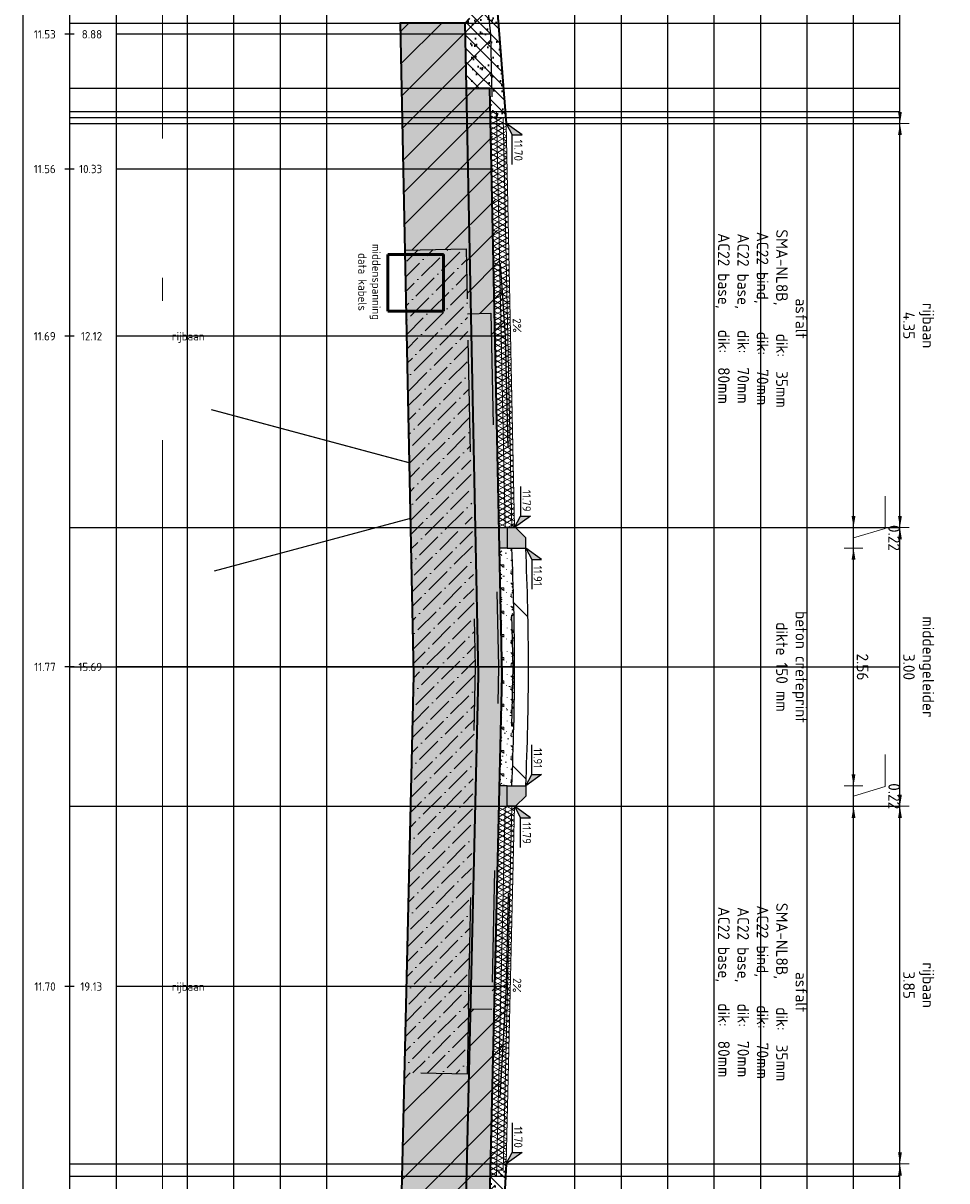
# Model space of a CAD drawing. Header units: metres. Extents: x 232618 to 232694, y 554350 to 554492.
# Tile 20 of 24: x 232667 to 232677, y 554467 to 554479. Entities that reach past the tile are written whole.
import ezdxf
from ezdxf.enums import TextEntityAlignment as Align

# ---------------------------------------------------------------- set-up
doc = ezdxf.new("R2010")
doc.units = ezdxf.units.M
doc.linetypes.add('ACAD_ISO03W100', pattern=[30, 12, -18])
doc.linetypes.add('AL-NAP_LIJN', pattern=[15.25, 12, -1.5, 0.25, -1.5])
for name, color, linetype, lineweight in [('B-WE-AM-NAP-G', 7, 'AL-NAP_LIJN', 18), ('B-WE-KL-TRACE-T18', 7, 'Continuous', 18), ('N-WE-GR-MAAIVELD-GD', 90, 'Continuous', 35), ('N-WE-GW-CUNET-GD', 90, 'Continuous', 35), ('N-WE-GW-GROND_TEELAARDE_AFKOMSTIG UIT HET WERK-AD', 91, 'Continuous', 25), ('N-WE-GW-GROND_ZAND-AD', 7, 'Continuous', 35), ('N-WE-GW-GROND_ZAND_CUNETZAND-AD', 7, 'Continuous', 25), ('N-WE-VH-KANTOPSLUITING_TROTTOIRBAND_RWS-SD', 210, 'Continuous', 25), ('N-WE-VH-VERHARDING_ASFALT-GD', 7, 'Continuous', 18), ('N-WE-VH-VERHARDING_BETON-AD', 252, 'Continuous', 18), ('N-WE-VH-VERHARDING_BETON-GD', 7, 'Continuous', 25), ('N-WE-VH-VERHARDING_FUNDERING-AD', 31, 'Continuous', 18), ('N-WE-VH-VERHARDING_FUNDERING_GRANULAAT_MENG_HYDRAULISCH-GD', 7, 'Continuous', 35), ('N-WE-VH-VERHARDING_FUNDERING_ZAND-GD', 251, 'Continuous', 35), ('N-WE-VH-VERHARDING_STELSPECIE-AD', 253, 'Continuous', 18), ('V-WE-GW-GROND_WERK-AD', 252, 'Continuous', 18), ('V-WE-GW-GROND_ZAND_CUNETZAND_WERK-AD', 252, 'Continuous', 18), ('V-WE-GW-MAAIVELD-GD', 3, 'ACAD_ISO03W100', 25), ('V-WE-VH-VERHARDING_ASFALT-GD', 252, 'ACAD_ISO03W100', 25), ('V-WE-VH-VERHARDING_FUNDERING-AD', 252, 'Continuous', 18), ('V-WE-VH-VERHARDING_FUNDERING-GD', 252, 'ACAD_ISO03W100', 25), ('V-WE-VH-VERHARDING_FUNDERING_ZAND-GD', 252, 'ACAD_ISO03W100', 25), ('X-XX-AL-AANKLEDING-M', 7, 'Continuous', 18), ('X-XX-AL-AANPIJLING-G', 7, 'Continuous', 18), ('X-XX-AL-HOOGTELABEL-SD', 7, 'Continuous', 25), ('X-XX-AL-PROFIELBALK-G', 7, 'Continuous', 25), ('X-XX-AL-PROFIELBALK-HULPLIJN-G', 253, 'Continuous', 25), ('X-XX-AL-PROFIELBALK-T18', 7, 'Continuous', 18)]:
    doc.layers.add(name, color=color, linetype=linetype, lineweight=lineweight)
doc.layers.add('B-WE-KL-TRACE-GD', color=160, linetype='Continuous', lineweight=50, true_color=0x003fff)
doc.layers.add('N-WE-VH-VERHARDING_ASFALT-AD', color=7, linetype='Continuous', lineweight=18, transparency=0.5)
doc.layers.add('V-WE-GW-CUNET-GD', color=252, linetype='ACAD_ISO03W100', lineweight=25, plot=False)
doc.layers.add('X-XX-AL-HULPLIJN-GD', color=6, linetype='Continuous', plot=False)
doc.styles.add('NLCS-ISO', font='NLCS-ISO.ttf')
doc.styles.add('NLCS-ISO-ANNOTATIEF-T18', font='NLCS-ISO.ttf', dxfattribs={"height": 1.8})
doc.styles.add('NLCS-ISO-ANNOTATIEF-T25', font='NLCS-ISO.ttf', dxfattribs={"height": 2.5})
doc.dimstyles.new('NLCS-ANNOTATIEF-T25-PIJL', dxfattribs={"dimtxt": 2.5, "dimasz": 2.5, "dimexe": 2, "dimexo": 2, "dimgap": 0.7, "dimtad": 1, "dimdec": 3, "dimzin": 0, "dimdsep": 46, "dimtxsty": 'NLCS-ISO-ANNOTATIEF-T25', "dimcen": 0, "dimdle": 2, "dimclrd": 256, "dimclre": 256, "dimclrt": 256, "dimadec": 1, "dimazin": 0, "dimtfac": 1, "dimtdec": 3, "dimtofl": 0, "dimtmove": 1, "dimatfit": 0, "dimfxl": 2, "dimfxlon": 1, "dimtfillclr": 254, "dimtolj": 1, "dimtzin": 0, "dimlwd": 18, "dimlwe": 18, "dimarcsym": 0})
pattern_1 = [(330, (232680.334877, 554441.471927), (0.025, 0.04330127), []), (30, (232680.334877, 554441.471927), (-0.025, 0.04330127), [])]
pattern_2 = [(225, (786916.89773, 320660.40572), (0.1767766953, -0.1767766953), [])]
pattern_3 = [(180, (786916.89773, 320660.40572), (-0.25, -0.25), [0.03125, -0.21875]), (270, (786916.89773, 320660.40572), (0.25, -0.25), [0.03125, -0.21875]), (315, (786916.86648, 320660.40572), (0.24999999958, -4e-17), [0.044194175, -0.309359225]), (180, (786916.86648, 320660.2651), (-0.25, -0.25), [0.03125, -0.21875]), (225, (786916.85086, 320660.28072), (-3e-17, -0.24999999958), [0.022097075, -0.3314563]), (315, (786916.85086, 320660.28072), (0.24999999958, -4e-17), [0.022097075, -0.3314563]), (180, (786916.77273, 320660.2026), (-0.25, -0.25), [0.044194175, -0.205805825]), (225, (786916.77273, 320660.2026), (-3e-17, -0.24999999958), [0.03125, -0.3223034]), (315, (786916.72854, 320660.2026), (0.24999999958, -4e-17), [0.03125, -0.3223034]), (270, (786916.72586, 320660.34322), (0.25, -0.25), [0.03125, -0.21875]), (225, (786916.72586, 320660.34322), (-3e-17, -0.24999999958), [0.022097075, -0.3314563]), (315, (786916.71023, 320660.3276), (0.24999999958, -4e-17), [0.022097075, -0.3314563]), (180, (786916.86648, 320660.34322), (-0.25, -0.25), [0.015625, -0.209375]), (180, (786916.67898, 320660.28072), (-0.25, -0.25), [0.015625, -0.209375]), (270, (786916.7571, 320660.24947), (0.25, -0.25), [0.015625, -0.209375]), (315, (786916.72586, 320660.3901), (0.24999999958, -4e-17), [0.022097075, -0.3314563]), (315, (786916.83523, 320660.21822), (0.24999999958, -4e-17), [0.022097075, -0.3314563]), (225, (786916.78055, 320660.32369), (-3e-17, -0.24999999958), [0.022097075, -0.3314563]), (270, (786916.8118, 320660.37447), (0.25, -0.25), [0.00390625, -0.24609375]), (270, (786916.80008, 320660.269), (0.25, -0.25), [0.00390625, -0.24609375]), (270, (786916.6829, 320660.22603), (0.25, -0.25), [0.00390625, -0.24609375]), (270, (786916.67898, 320660.35884), (0.25, -0.25), [0.00390625, -0.24609375])]
pattern_4 = [(135, (786916.89773, 320660.40572), (-0.070710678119, -0.070710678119), [])]
pattern_5 = [(217.5, (786916.89773, 320660.40572), (0.00629933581, -0.1926823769), [0, -0.152, 0, -0.17, 0, -0.1625]), (187.5, (786916.89773, 320660.40572), (-0.17697767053, -0.28221460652), [0, -0.082, 0, -0.137, 0, -0.0525]), (147.5, (786917.02073, 320660.40572), (-0.311414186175, -0.000565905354), [0, -0.05, 0, -0.18, 0, -0.235]), (137.5, (786917.02073, 320660.40572), (-0.30061266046, -0.08776755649), [0, -0.025, 0, -0.118, 0, -0.135])]

# ---------------------------------------------------------------- blocks, each defined once
blk = doc.blocks.new('N-SAL-HOOGTELABEL_01-SO')
for p, q in [((-2.46, 1.31), (-2.46, 3.44)), ((-2.46, 3.44), (0, 0)), ((-2.46, 1.31), (-8.84, 1.31)), ((0, 0), (-2.46, 1.31))]:
    blk.add_line(p, q)
blk.add_solid([(-2.46, 3.44), (-2.46, 1.31), (0, 0)])
at = {"style": 'NLCS-ISO'}
blk.add_attdef('...', text='', height=1.8, dxfattribs=at).set_placement((-5.96, 2.61), align=Align.MIDDLE)
blk = doc.blocks.new('N-SAL-HOOGTELABEL_02-SO')
for p, q in [((2.46, 3.44), (0, 0)), ((2.46, 1.31), (2.46, 3.44)), ((0, 0), (2.46, 1.31)), ((8.84, 1.31), (2.46, 1.31))]:
    blk.add_line(p, q)
blk.add_solid([(2.46, 3.44), (0, 0), (2.46, 1.31)])
at = {"style": 'NLCS-ISO'}
blk.add_attdef('...', text='', height=1.8, dxfattribs=at).set_placement((5.77, 2.62), align=Align.MIDDLE)
blk = doc.blocks.new('*D20')
at = {"layer": 'Defpoints', "color": 0, "transparency": 16777216}
for p in [(232672.024, 554473.805), (232672.014, 554470.805), (232676.164, 554470.805)]:
    blk.add_point(p, dxfattribs=at)
at = {"layer": 'X-XX-AL-AANKLEDING-M', "linetype": 'Continuous', "lineweight": 18, "transparency": 16777216}
for p, q in [((232676.064, 554473.805), (232676.264, 554473.805)), ((232676.164, 554473.68), (232676.164, 554470.93)), ((232676.064, 554470.805), (232676.264, 554470.805))]:
    blk.add_line(p, q, dxfattribs=at)
at = {"layer": 'X-XX-AL-AANKLEDING-M', "transparency": 16777216}
for points in [[(232676.143, 554473.68), (232676.184, 554473.68), (232676.164, 554473.805)], [(232676.143, 554470.93), (232676.184, 554470.93), (232676.164, 554470.805)]]:
    blk.add_solid(points, dxfattribs=at)
at = {"layer": 'X-XX-AL-AANKLEDING-M', "transparency": 16777216, "insert": (232676.365, 554472.305), "char_height": 0.125, "attachment_point": 5, "rotation": 270, "style": 'NLCS-ISO-ANNOTATIEF-T25'}
blk.add_mtext('\\A1;middengeleider\\P3.00', dxfattribs=at)
blk = doc.blocks.new('*D21')
at = {"layer": 'Defpoints', "color": 0, "transparency": 16777216}
for p in [(232672.134, 554473.585), (232672.134, 554471.025), (232675.664, 554471.025)]:
    blk.add_point(p, dxfattribs=at)
at = {"layer": 'X-XX-AL-AANKLEDING-M', "linetype": 'Continuous', "lineweight": 18, "transparency": 16777216}
for p, q in [((232675.564, 554473.585), (232675.764, 554473.585)), ((232675.664, 554473.46), (232675.664, 554471.15)), ((232675.564, 554471.025), (232675.764, 554471.025))]:
    blk.add_line(p, q, dxfattribs=at)
at = {"layer": 'X-XX-AL-AANKLEDING-M', "transparency": 16777216}
for points in [[(232675.643, 554473.46), (232675.684, 554473.46), (232675.664, 554473.585)], [(232675.643, 554471.15), (232675.684, 554471.15), (232675.664, 554471.025)]]:
    blk.add_solid(points, dxfattribs=at)
at = {"layer": 'X-XX-AL-AANKLEDING-M', "transparency": 16777216, "insert": (232675.761, 554472.305), "char_height": 0.125, "attachment_point": 5, "rotation": 270, "style": 'NLCS-ISO-ANNOTATIEF-T25'}
blk.add_mtext('\\A1;2.56', dxfattribs=at)
blk = doc.blocks.new('*D22')
at = {"layer": 'Defpoints', "color": 0, "transparency": 16777216}
for p in [(232672.024, 554473.805), (232672.134, 554473.585), (232675.664, 554473.585)]:
    blk.add_point(p, dxfattribs=at)
at = {"layer": 'X-XX-AL-AANKLEDING-M', "linetype": 'Continuous', "lineweight": 18, "transparency": 16777216}
for p, q in [((232675.664, 554473.93), (232675.664, 554474.055)), ((232676.004, 554473.797), (232676.004, 554474.142)), ((232675.564, 554473.805), (232675.764, 554473.805)), ((232675.664, 554473.805), (232675.664, 554473.585)), ((232675.664, 554473.695), (232676.004, 554473.797)), ((232675.564, 554473.585), (232675.764, 554473.585)), ((232675.664, 554473.46), (232675.664, 554473.335))]:
    blk.add_line(p, q, dxfattribs=at)
at = {"layer": 'X-XX-AL-AANKLEDING-M', "transparency": 16777216}
for points in [[(232675.643, 554473.93), (232675.684, 554473.93), (232675.664, 554473.805)], [(232675.643, 554473.46), (232675.684, 554473.46), (232675.664, 554473.585)]]:
    blk.add_solid(points, dxfattribs=at)
at = {"layer": 'X-XX-AL-AANKLEDING-M', "transparency": 16777216, "insert": (232676.101, 554473.694), "char_height": 0.125, "attachment_point": 5, "rotation": 270, "style": 'NLCS-ISO-ANNOTATIEF-T25'}
blk.add_mtext('\\A1;0.22', dxfattribs=at)
blk = doc.blocks.new('*D23')
at = {"layer": 'Defpoints', "color": 0, "transparency": 16777216}
for p in [(232671.934, 554471.025), (232671.934, 554470.805), (232675.664, 554470.805)]:
    blk.add_point(p, dxfattribs=at)
at = {"layer": 'X-XX-AL-AANKLEDING-M', "linetype": 'Continuous', "lineweight": 18, "transparency": 16777216}
for p, q in [((232676.004, 554471.017), (232676.004, 554471.362)), ((232675.664, 554471.15), (232675.664, 554471.275)), ((232675.564, 554471.025), (232675.764, 554471.025)), ((232675.664, 554471.025), (232675.664, 554470.805)), ((232675.664, 554470.915), (232676.004, 554471.017)), ((232675.564, 554470.805), (232675.764, 554470.805)), ((232675.664, 554470.68), (232675.664, 554470.555))]:
    blk.add_line(p, q, dxfattribs=at)
at = {"layer": 'X-XX-AL-AANKLEDING-M', "transparency": 16777216}
for points in [[(232675.643, 554471.15), (232675.684, 554471.15), (232675.664, 554471.025)], [(232675.643, 554470.68), (232675.684, 554470.68), (232675.664, 554470.805)]]:
    blk.add_solid(points, dxfattribs=at)
at = {"layer": 'X-XX-AL-AANKLEDING-M', "transparency": 16777216, "insert": (232676.101, 554470.914), "char_height": 0.125, "attachment_point": 5, "rotation": 270, "style": 'NLCS-ISO-ANNOTATIEF-T25'}
blk.add_mtext('\\A1;0.22', dxfattribs=at)
blk = doc.blocks.new('*D24')
at = {"layer": 'Defpoints', "color": 0, "transparency": 16777216}
for p in [(232671.924, 554478.155), (232672.024, 554473.805), (232676.164, 554473.805)]:
    blk.add_point(p, dxfattribs=at)
at = {"layer": 'X-XX-AL-AANKLEDING-M', "linetype": 'Continuous', "lineweight": 18, "transparency": 16777216}
for p, q in [((232676.064, 554478.155), (232676.264, 554478.155)), ((232676.164, 554478.03), (232676.164, 554473.93)), ((232676.064, 554473.805), (232676.264, 554473.805))]:
    blk.add_line(p, q, dxfattribs=at)
at = {"layer": 'X-XX-AL-AANKLEDING-M', "transparency": 16777216}
for points in [[(232676.143, 554478.03), (232676.184, 554478.03), (232676.164, 554478.155)], [(232676.143, 554473.93), (232676.184, 554473.93), (232676.164, 554473.805)]]:
    blk.add_solid(points, dxfattribs=at)
at = {"layer": 'X-XX-AL-AANKLEDING-M', "transparency": 16777216, "insert": (232676.365, 554475.98), "char_height": 0.125, "attachment_point": 5, "rotation": 270, "style": 'NLCS-ISO-ANNOTATIEF-T25'}
blk.add_mtext('\\A1;rijbaan\\P4.35', dxfattribs=at)
blk = doc.blocks.new('*D25')
at = {"layer": 'Defpoints', "color": 0, "transparency": 16777216}
for p in [(232671.574, 554482.635), (232671.924, 554478.155), (232676.164, 554478.155)]:
    blk.add_point(p, dxfattribs=at)
at = {"layer": 'X-XX-AL-AANKLEDING-M', "linetype": 'Continuous', "lineweight": 18, "transparency": 16777216}
for p, q in [((232676.064, 554482.635), (232676.264, 554482.635)), ((232676.164, 554482.51), (232676.164, 554478.28)), ((232676.064, 554478.155), (232676.264, 554478.155))]:
    blk.add_line(p, q, dxfattribs=at)
at = {"layer": 'X-XX-AL-AANKLEDING-M', "transparency": 16777216}
for points in [[(232676.143, 554482.51), (232676.184, 554482.51), (232676.164, 554482.635)], [(232676.143, 554478.28), (232676.184, 554478.28), (232676.164, 554478.155)]]:
    blk.add_solid(points, dxfattribs=at)
at = {"layer": 'X-XX-AL-AANKLEDING-M', "transparency": 16777216, "insert": (232676.378, 554480.395), "char_height": 0.125, "attachment_point": 5, "rotation": 270, "style": 'NLCS-ISO-ANNOTATIEF-T25'}
blk.add_mtext('\\A1;berm\\Pvar. (4.48)', dxfattribs=at)
blk = doc.blocks.new('*D26')
at = {"layer": 'Defpoints', "color": 0, "transparency": 16777216}
for p in [(232672.014, 554470.805), (232671.924, 554466.955), (232676.164, 554466.955)]:
    blk.add_point(p, dxfattribs=at)
at = {"layer": 'X-XX-AL-AANKLEDING-M', "linetype": 'Continuous', "lineweight": 18, "transparency": 16777216}
for p, q in [((232676.064, 554470.805), (232676.264, 554470.805)), ((232676.164, 554470.68), (232676.164, 554467.08)), ((232676.064, 554466.955), (232676.264, 554466.955))]:
    blk.add_line(p, q, dxfattribs=at)
at = {"layer": 'X-XX-AL-AANKLEDING-M', "transparency": 16777216}
for points in [[(232676.143, 554470.68), (232676.184, 554470.68), (232676.164, 554470.805)], [(232676.143, 554467.08), (232676.184, 554467.08), (232676.164, 554466.955)]]:
    blk.add_solid(points, dxfattribs=at)
at = {"layer": 'X-XX-AL-AANKLEDING-M', "transparency": 16777216, "insert": (232676.365, 554468.88), "char_height": 0.125, "attachment_point": 5, "rotation": 270, "style": 'NLCS-ISO-ANNOTATIEF-T25'}
blk.add_mtext('\\A1;rijbaan\\P3.85', dxfattribs=at)
blk = doc.blocks.new('*D29')
at = {"layer": 'Defpoints', "color": 0, "transparency": 16777216}
for p in [(232671.924, 554466.955), (232671.799, 554462.3), (232676.164, 554462.3)]:
    blk.add_point(p, dxfattribs=at)
at = {"layer": 'X-XX-AL-AANKLEDING-M', "linetype": 'Continuous', "lineweight": 18, "transparency": 16777216}
for p, q in [((232676.064, 554466.955), (232676.264, 554466.955)), ((232676.164, 554466.83), (232676.164, 554462.425)), ((232676.064, 554462.3), (232676.264, 554462.3))]:
    blk.add_line(p, q, dxfattribs=at)
at = {"layer": 'X-XX-AL-AANKLEDING-M', "transparency": 16777216}
for points in [[(232676.143, 554466.83), (232676.184, 554466.83), (232676.164, 554466.955)], [(232676.143, 554462.425), (232676.184, 554462.425), (232676.164, 554462.3)]]:
    blk.add_solid(points, dxfattribs=at)
at = {"layer": 'X-XX-AL-AANKLEDING-M', "transparency": 16777216, "insert": (232676.378, 554464.627), "char_height": 0.125, "attachment_point": 5, "rotation": 270, "style": 'NLCS-ISO-ANNOTATIEF-T25'}
blk.add_mtext('\\A1;berm\\Pvar. (4.66)', dxfattribs=at)

msp = doc.modelspace()

# ---------------------------------------------------------------- hatches: boundary and pattern name
at = {"layer": 'N-WE-GW-GROND_TEELAARDE_AFKOMSTIG UIT HET WERK-AD'}
h = msp.add_hatch(dxfattribs=at)
h.set_pattern_fill('AGW-WERK_AANVULLEN', color=256, scale=0.02, angle=180, style=0, pattern_type=2)
h.set_pattern_definition(pattern_4)
h.paths.add_polyline_path([(232671.534, 554479.288), (232671.481, 554479.235), (232671.496, 554478.535), (232671.746, 554478.535), (232671.751, 554478.285), (232671.821, 554478.285), (232671.822, 554478.22), (232671.892, 554478.22), (232671.894, 554478.155), (232671.924, 554478.155), (232671.574, 554482.635), (232671.444, 554482.635), (232671.444, 554482.485), (232671.294, 554482.485), (232671.294, 554481.985), (232671.323, 554481.985)])
h = msp.add_hatch(dxfattribs=at)
h.set_pattern_fill('AGW-WERK_AANVULLEN', color=256, scale=0.02, angle=180, style=0, pattern_type=2)
h.set_pattern_definition(pattern_4)
h.paths.add_polyline_path([(232671.691, 554462.3), (232671.924, 554466.955), (232671.894, 554466.955), (232671.892, 554466.89), (232671.822, 554466.89), (232671.82, 554466.825), (232671.75, 554466.825), (232671.745, 554466.575), (232671.495, 554466.575), (232671.478, 554465.875), (232671.565, 554465.788), (232671.481, 554464.114), (232671.442, 554463.34), (232671.44, 554463.3), (232671.364, 554461.775)])
at = {"layer": 'N-WE-GW-GROND_ZAND-AD'}
h = msp.add_hatch(dxfattribs=at)
h.set_pattern_fill('AGW-GROND_ZAND', color=256, scale=0.1, angle=-90, style=0, pattern_type=2)
h.set_pattern_definition(pattern_5)
h.paths.add_polyline_path([(232671.534, 554479.288), (232671.481, 554479.235), (232671.496, 554478.535), (232671.746, 554478.535), (232671.751, 554478.285), (232671.821, 554478.285), (232671.822, 554478.22), (232671.892, 554478.22), (232671.894, 554478.155), (232671.924, 554478.155), (232671.574, 554482.635), (232671.444, 554482.635), (232671.444, 554482.485), (232671.294, 554482.485), (232671.294, 554481.985), (232671.323, 554481.985)])
h = msp.add_hatch(dxfattribs=at)
h.set_pattern_fill('AGW-GROND_ZAND', color=256, scale=0.1, angle=-90, style=0, pattern_type=2)
h.set_pattern_definition(pattern_5)
h.paths.add_polyline_path([(232671.924, 554466.955), (232671.894, 554466.955), (232671.892, 554466.89), (232671.822, 554466.89), (232671.82, 554466.825), (232671.75, 554466.825), (232671.745, 554466.575), (232671.495, 554466.575), (232671.478, 554465.875), (232671.565, 554465.788), (232671.481, 554464.114), (232671.44, 554463.3), (232671.417, 554462.84), (232671.364, 554461.775), (232671.691, 554462.3)])
at = {"layer": 'N-WE-GW-GROND_ZAND_CUNETZAND-AD'}
h = msp.add_hatch(dxfattribs=at)
h.set_pattern_fill('AGW-GROND_ZAND_CUNETZAND', color=256, scale=0.1, angle=-90, style=0, pattern_type=2)
h.set_pattern_definition([(180, (786916.897735, 320660.40572), (-0.0625, -0.0625), [0, -0.125])])
h.paths.add_polyline_path([(232670.926, 554472.215), (232670.772, 554465.875), (232671.478, 554465.875), (232671.485, 554466.185), (232671.626, 554472.214), (232671.488, 554478.925), (232671.481, 554479.235), (232670.781, 554479.235)])
at = {"layer": 'N-WE-VH-KANTOPSLUITING_TROTTOIRBAND_RWS-SD'}
for points in [[(232671.934, 554473.805), (232671.934, 554473.585), (232672.134, 554473.585), (232672.134, 554473.695), (232672.024, 554473.805)], [(232671.934, 554470.805), (232671.934, 554471.025), (232672.134, 554471.025), (232672.134, 554470.915), (232672.024, 554470.805)]]:
    msp.add_hatch(color=253, dxfattribs=at).paths.add_polyline_path(points)
at = {"layer": 'N-WE-VH-VERHARDING_ASFALT-AD'}
h = msp.add_hatch(dxfattribs=at)
h.set_pattern_fill('AVH-ASFALT', color=256, angle=-90, style=0, pattern_type=2)
h.set_pattern_definition(pattern_1)
h.paths.add_polyline_path([(232671.843, 554473.805), (232671.914, 554473.805), (232671.821, 554478.285), (232671.751, 554478.285)])
h = msp.add_hatch(dxfattribs=at)
h.set_pattern_fill('AVH-ASFALT', color=256, angle=-90, style=0, pattern_type=2)
h.set_pattern_definition(pattern_1)
h.paths.add_polyline_path([(232671.914, 554473.805), (232671.934, 554473.805), (232671.984, 554473.805), (232671.894, 554478.155), (232671.892, 554478.22), (232671.822, 554478.22), (232671.824, 554478.155)])
h = msp.add_hatch(dxfattribs=at)
h.set_pattern_fill('AVH-ASFALT', color=256, angle=-90, style=0, pattern_type=2)
h.set_pattern_definition(pattern_1)
h.paths.add_polyline_path([(232671.984, 554473.805), (232672.014, 554473.805), (232671.924, 554478.155), (232671.914, 554478.155), (232671.894, 554478.155)])
h = msp.add_hatch(dxfattribs=at)
h.set_pattern_fill('AVH-ASFALT', color=256, angle=-90, style=0, pattern_type=2)
h.set_pattern_definition(pattern_1)
h.paths.add_polyline_path([(232671.914, 554470.805), (232671.843, 554470.805), (232671.753, 554466.955), (232671.75, 554466.825), (232671.82, 554466.825), (232671.824, 554466.955)])
h = msp.add_hatch(dxfattribs=at)
h.set_pattern_fill('AVH-ASFALT', color=256, angle=-90, style=0, pattern_type=2)
h.set_pattern_definition(pattern_1)
h.paths.add_polyline_path([(232671.984, 554470.805), (232671.934, 554470.805), (232671.914, 554470.805), (232671.824, 554466.955), (232671.822, 554466.89), (232671.892, 554466.89), (232671.894, 554466.955)])
h = msp.add_hatch(dxfattribs=at)
h.set_pattern_fill('AVH-ASFALT', color=256, angle=-90, style=0, pattern_type=2)
h.set_pattern_definition(pattern_1)
h.paths.add_polyline_path([(232672.014, 554470.805), (232671.984, 554470.805), (232671.894, 554466.955), (232671.914, 554466.955), (232671.924, 554466.955)])
at = {"layer": 'N-WE-VH-VERHARDING_BETON-AD'}
h = msp.add_hatch(dxfattribs=at)
h.set_pattern_fill('AVH-BETON_GEWAPEND', color=256, scale=0.5, angle=-45, style=0, pattern_type=2)
h.set_pattern_definition([(315, (210835.0014, 557830.6486), (1.32582521, 1.32582521), []), (315, (210835.4434, 557831.0906), (1.32582521, 1.32582521), [0.625, -0.625]), (315, (210835.8853, 557831.5325), (1.32582521, 1.32582521), [0.625, -0.625])])
h.paths.add_polyline_path([(232672.134, 554471.025, 0.023438), (232672.134, 554473.585), (232671.983, 554473.585, -0.023567), (232671.983, 554471.025)])
at = {"layer": 'N-WE-VH-VERHARDING_FUNDERING-AD'}
h = msp.add_hatch(dxfattribs=at)
h.set_pattern_fill('AVH-FUNDERING_02', color=256, scale=0.25, angle=-90, style=0, pattern_type=2)
h.set_pattern_definition(pattern_3)
h.paths.add_polyline_path([(232671.495, 554466.575), (232671.626, 554472.214), (232671.496, 554478.535), (232671.746, 554478.535), (232671.876, 554472.214), (232671.745, 554466.575)])
h = msp.add_hatch(dxfattribs=at)
h.set_pattern_fill('AVH-FUNDERING_02', color=256, scale=0.25, angle=-90, style=0, pattern_type=2)
h.set_pattern_definition(pattern_3)
h.paths.add_polyline_path([(232671.983, 554471.025, 0.023567), (232671.983, 554473.585), (232671.934, 554473.585), (232671.848, 554473.585), (232671.876, 554472.214), (232671.849, 554471.025), (232671.933, 554471.025)])
at = {"layer": 'N-WE-VH-VERHARDING_STELSPECIE-AD'}
for points in [[(232671.934, 554473.805), (232671.843, 554473.805), (232671.848, 554473.585), (232671.934, 554473.585)], [(232671.934, 554471.025), (232671.849, 554471.025), (232671.843, 554470.805), (232671.934, 554470.805)]]:
    msp.add_hatch(color=256, dxfattribs=at).paths.add_polyline_path(points)
at = {"layer": 'V-WE-GW-GROND_WERK-AD'}
h = msp.add_hatch(dxfattribs=at)
h.set_pattern_fill('AGW-WERK_ONTGRAVEN', color=256, scale=0.05, angle=180, style=0, pattern_type=2)
h.set_pattern_definition(pattern_2)
h.paths.add_polyline_path([(232670.832, 554476.791), (232671.492, 554476.806), (232671.508, 554476.106), (232671.758, 554476.112), (232671.764, 554475.862), (232671.914, 554475.865), (232671.784, 554477.665), (232671.754, 554479.115), (232671.594, 554480.675), (232671.574, 554482.635), (232671.444, 554482.635), (232671.444, 554482.485), (232671.294, 554482.485), (232671.294, 554481.985), (232671.323, 554481.985), (232671.534, 554479.288), (232671.481, 554479.235), (232670.781, 554479.235)])
h = msp.add_hatch(dxfattribs=at)
h.set_pattern_fill('AGW-WERK_ONTGRAVEN', color=256, scale=0.05, angle=180, style=0, pattern_type=2)
h.set_pattern_definition(pattern_2)
h.paths.add_polyline_path([(232671.924, 554468.865), (232671.774, 554468.868), (232671.768, 554468.618), (232671.519, 554468.623), (232671.504, 554467.923), (232670.826, 554467.937), (232670.778, 554465.875), (232671.478, 554465.875), (232671.565, 554465.788), (232671.44, 554463.3), (232671.464, 554463.34), (232671.794, 554466.535)])
at = {"layer": 'V-WE-GW-GROND_ZAND_CUNETZAND_WERK-AD'}
h = msp.add_hatch(dxfattribs=at)
h.set_pattern_fill('ANSI36', color=256, scale=0.035, angle=90, style=0)
h.set_pattern_definition([(45, (786916.89773, 320660.40572), (0.058932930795, 0.216087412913), [0.2778125, -0.0555625, 0, -0.0555625])])
h.paths.add_polyline_path([(232670.926, 554472.215), (232670.826, 554467.937), (232671.504, 554467.923), (232671.519, 554468.623), (232671.593, 554472.305), (232671.508, 554476.106), (232671.492, 554476.806), (232670.832, 554476.791)])
at = {"layer": 'V-WE-VH-VERHARDING_FUNDERING-AD'}
h = msp.add_hatch(dxfattribs=at)
h.set_pattern_fill('AVH-FUNDERING_01', color=256, scale=0.25, angle=-90, style=0, pattern_type=2)
h.set_pattern_definition([(180, (786916.66023, 320660.24572), (-3e-17, -0.25), [0, -0.25]), (180, (786916.65773, 320660.33322), (-3e-17, -0.25), [0, -0.25]), (180, (786916.65023, 320660.19822), (-3e-17, -0.25), [0, -0.25]), (158.1986, (786916.780235, 320660.27572), (-0.7500000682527, 0.249999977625), [0.02692575, -1.3193655]), (36.8699, (786916.755235, 320660.28572), (-0.749999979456, -0.500000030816), [0.0125, -1.2375]), (310.6013, (786916.765235, 320660.29322), (-1.2500001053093, 1.4999997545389), [0.02304875, -2.28183725]), (26.5651, (786916.84773, 320660.32322), (0.249999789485, 0.25000032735), [0.00559025, -0.55342675]), (146.3099, (786916.852735, 320660.32572), (-0.499999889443, 0.250000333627), [0.009014, -0.892374]), (288.4349, (786916.845235, 320660.33072), (0.249999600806, -0.500000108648), [0.00790575, -0.78266375]), (45, (786916.68773, 320660.34822), (6e-17, 0.25000007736), [0.0106065, -0.34294675]), (180, (786916.69523, 320660.35572), (-0.25, -0.25), [0.015, -0.235]), (315, (786916.68023, 320660.35572), (0.25000007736, -3e-17), [0.0106065, -0.34294675]), (71.5651, (786916.717735, 320660.18822), (-0.249999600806, -0.500000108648), [0.00790575, -0.78266375]), (180, (786916.72023, 320660.19572), (-0.25, -0.25), [0.0125, -0.2375]), (323.1301, (786916.707735, 320660.19572), (0.749999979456, -0.500000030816), [0.0125, -1.2375]), (33.6901, (786916.850235, 320660.18572), (-0.499999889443, -0.250000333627), [0.009014, -0.892374]), (161.5651, (786916.857735, 320660.19072), (0.500000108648, -0.249999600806), [0.0158115, -0.774758]), (306.8699, (786916.842735, 320660.19572), (-0.500000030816, 0.749999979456), [0.0125, -1.2375]), (180, (786916.77773, 320660.19572), (-3e-17, -0.25), [0, -0.25]), (180, (786916.84523, 320660.26072), (-3e-17, -0.25), [0, -0.25]), (180, (786916.77523, 320660.35322), (-3e-17, -0.25), [0, -0.25]), (180, (786916.70773, 320660.27572), (-3e-17, -0.25), [0, -0.25]), (180, (786916.78023, 320660.23322), (-3e-17, -0.25), [0, -0.25]), (180, (786916.83523, 320660.22572), (-3e-17, -0.25), [0, -0.25]), (180, (786916.81273, 320660.24072), (-3e-17, -0.25), [0, -0.25]), (180, (786916.82273, 320660.30072), (-3e-17, -0.25), [0, -0.25]), (180, (786916.88273, 320660.29072), (-3e-17, -0.25), [0, -0.25]), (180, (786916.88023, 320660.23322), (-3e-17, -0.25), [0, -0.25]), (180, (786916.88773, 320660.17822), (-3e-17, -0.25), [0, -0.25]), (180, (786916.81023, 320660.16822), (-3e-17, -0.25), [0, -0.25]), (180, (786916.75523, 320660.15822), (-3e-17, -0.25), [0, -0.25]), (180, (786916.66773, 320660.16822), (-3e-17, -0.25), [0, -0.25]), (180, (786916.72773, 320660.24572), (-3e-17, -0.25), [0, -0.25]), (180, (786916.75273, 320660.20072), (-3e-17, -0.25), [0, -0.25]), (180, (786916.73273, 320660.32072), (-3e-17, -0.25), [0, -0.25]), (180, (786916.80773, 320660.33322), (-3e-17, -0.25), [0, -0.25]), (180, (786916.73273, 320660.38822), (-3e-17, -0.25), [0, -0.25]), (180, (786916.81523, 320660.37322), (-3e-17, -0.25), [0, -0.25]), (180, (786916.89523, 320660.38072), (-3e-17, -0.25), [0, -0.25]), (180, (786916.86523, 320660.39322), (-3e-17, -0.25), [0, -0.25]), (180, (786916.86273, 320660.35822), (-3e-17, -0.25), [0, -0.25]), (180, (786916.69523, 320660.39822), (-3e-17, -0.25), [0, -0.25]), (180, (786916.66523, 320660.29572), (-3e-17, -0.25), [0, -0.25]), (180, (786916.67773, 320660.22072), (-3e-17, -0.25), [0, -0.25]), (180, (786916.79273, 320660.40072), (-3e-17, -0.25), [0, -0.25])])
h.paths.add_polyline_path([(232671.758, 554476.112), (232671.508, 554476.106), (232671.593, 554472.305), (232671.519, 554468.623), (232671.768, 554468.618), (232671.843, 554472.305)])

# ---------------------------------------------------------------- linework, layer by layer
at = {"layer": 'B-WE-AM-NAP-G'}
msp.add_line((232668.224, 554489.995), (232668.224, 554454.96), dxfattribs=at)
at = {"layer": 'B-WE-KL-TRACE-GD', "ltscale": 0.2}
for p, q in [((232671.25, 554476.745), (232670.65, 554476.745)), ((232670.65, 554476.745), (232670.65, 554476.135)), ((232671.25, 554476.745), (232671.25, 554476.135)), ((232671.25, 554476.135), (232670.65, 554476.135))]:
    msp.add_line(p, q, dxfattribs=at)
at = {"layer": 'N-WE-GR-MAAIVELD-GD', "ltscale": 0.2}
for p, q in [((232671.574, 554482.635), (232671.924, 554478.155)), ((232671.924, 554466.955), (232671.691, 554462.3))]:
    msp.add_line(p, q, dxfattribs=at)
at = {"layer": 'N-WE-GW-CUNET-GD'}
msp.add_line((232671.481, 554479.235), (232671.534, 554479.288), dxfattribs=at)
at = {"layer": 'N-WE-VH-KANTOPSLUITING_TROTTOIRBAND_RWS-SD', "flags": 128}
for points in [[(232671.934, 554473.805), (232671.934, 554473.585), (232672.134, 554473.585), (232672.134, 554473.695), (232672.024, 554473.805)], [(232671.934, 554470.805), (232671.934, 554471.025), (232672.134, 554471.025), (232672.134, 554470.915), (232672.024, 554470.805)]]:
    msp.add_lwpolyline(points, close=True, dxfattribs=at)
at = {"layer": 'N-WE-VH-VERHARDING_ASFALT-GD'}
for p, q in [((232671.751, 554478.285), (232671.821, 554478.285)), ((232671.822, 554478.22), (232671.892, 554478.22)), ((232671.82, 554466.825), (232671.75, 554466.825)), ((232671.892, 554466.89), (232671.822, 554466.89))]:
    msp.add_line(p, q, dxfattribs=at)
at = {"layer": 'N-WE-VH-VERHARDING_ASFALT-GD', "linetype": 'ByBlock', "ltscale": 0.2}
for p, q in [((232671.924, 554478.155), (232671.894, 554478.155)), ((232671.934, 554473.805), (232671.843, 554473.805)), ((232671.934, 554473.805), (232671.843, 554473.805)), ((232671.914, 554470.805), (232671.82, 554466.825)), ((232671.934, 554470.805), (232671.843, 554470.805)), ((232671.984, 554470.805), (232671.892, 554466.89)), ((232672.014, 554470.805), (232671.924, 554466.955)), ((232671.924, 554466.955), (232671.894, 554466.955))]:
    msp.add_line(p, q, dxfattribs=at)
at = {"layer": 'N-WE-VH-VERHARDING_ASFALT-GD', "linetype": 'ByBlock', "ltscale": 0.2, "flags": 128}
for points in [[(232671.821, 554478.285), (232671.914, 554473.805)], [(232671.892, 554478.22), (232671.984, 554473.805)], [(232671.924, 554478.155), (232672.014, 554473.805)]]:
    msp.add_lwpolyline(points, dxfattribs=at)
at = {"layer": 'N-WE-VH-VERHARDING_BETON-GD', "linetype": 'ByBlock', "ltscale": 0.2}
for p, q in [((232671.933, 554473.585), (232671.848, 554473.585)), ((232671.933, 554471.025), (232671.849, 554471.025))]:
    msp.add_line(p, q, dxfattribs=at)
for radius, start, end in [(27.172, 357.2999, 2.7001), (27.322, 357.3148, 2.6852)]:
    msp.add_arc((232644.842, 554472.305), radius, start, end, dxfattribs=at)
at = {"layer": 'N-WE-VH-VERHARDING_FUNDERING_GRANULAAT_MENG_HYDRAULISCH-GD', "ltscale": 0.2, "flags": 128}
msp.add_lwpolyline([(232671.495, 554466.575), (232671.626, 554472.214), (232671.496, 554478.535), (232671.746, 554478.535), (232671.876, 554472.214), (232671.745, 554466.575)], close=True, dxfattribs=at)
at = {"layer": 'N-WE-VH-VERHARDING_FUNDERING_ZAND-GD', "ltscale": 0.2}
msp.add_line((232671.496, 554478.535), (232671.481, 554479.235), dxfattribs=at)
at = {"layer": 'N-WE-VH-VERHARDING_FUNDERING_ZAND-GD', "ltscale": 0.2, "flags": 128}
msp.add_lwpolyline([(232671.481, 554479.235), (232670.781, 554479.235), (232670.926, 554472.215), (232670.778, 554465.875), (232671.478, 554465.875), (232671.495, 554466.575)], dxfattribs=at)
at = {"layer": 'N-WE-VH-VERHARDING_STELSPECIE-AD', "flags": 128}
for points in [[(232671.934, 554473.805), (232671.843, 554473.805), (232671.848, 554473.585), (232671.934, 554473.585)], [(232671.934, 554471.025), (232671.849, 554471.025), (232671.843, 554470.805), (232671.934, 554470.805)]]:
    msp.add_lwpolyline(points, close=True, dxfattribs=at)
at = {"layer": 'V-WE-GW-CUNET-GD', "ltscale": 0.1}
for p, q in [((232671.481, 554479.235), (232670.776, 554479.235)), ((232670.781, 554479.235), (232670.832, 554476.791)), ((232670.826, 554467.937), (232670.778, 554465.875))]:
    msp.add_line(p, q, dxfattribs=at)
at = {"layer": 'V-WE-GW-MAAIVELD-GD', "ltscale": 0.1, "flags": 128}
for points in [[(232671.574, 554482.635), (232671.594, 554480.675), (232671.754, 554479.115), (232671.784, 554477.665), (232671.914, 554475.865)], [(232671.924, 554468.865), (232671.794, 554466.535)]]:
    msp.add_lwpolyline(points, dxfattribs=at)
at = {"layer": 'V-WE-VH-VERHARDING_ASFALT-GD', "ltscale": 0.1}
for p, q in [((232671.914, 554475.865), (232671.764, 554475.862)), ((232671.924, 554468.865), (232671.774, 554468.868))]:
    msp.add_line(p, q, dxfattribs=at)
at = {"layer": 'V-WE-VH-VERHARDING_ASFALT-GD', "ltscale": 0.1, "flags": 128}
msp.add_lwpolyline([(232671.914, 554475.865), (232671.994, 554472.305), (232671.924, 554468.865)], dxfattribs=at)
at = {"layer": 'V-WE-VH-VERHARDING_FUNDERING-GD', "ltscale": 0.1, "flags": 128}
for points in [[(232671.508, 554476.106), (232671.758, 554476.112)], [(232671.519, 554468.623), (232671.593, 554472.305), (232671.508, 554476.106)], [(232671.758, 554476.112), (232671.843, 554472.305), (232671.768, 554468.618)], [(232671.768, 554468.618), (232671.519, 554468.623)]]:
    msp.add_lwpolyline(points, dxfattribs=at)
at = {"layer": 'V-WE-VH-VERHARDING_FUNDERING_ZAND-GD', "ltscale": 0.1, "flags": 128}
for points in [[(232670.832, 554476.791), (232671.492, 554476.806), (232671.508, 554476.106)], [(232670.832, 554476.791), (232670.926, 554472.215), (232670.826, 554467.937)], [(232671.519, 554468.623), (232671.504, 554467.923), (232670.826, 554467.937)]]:
    msp.add_lwpolyline(points, dxfattribs=at)
at = {"layer": 'X-XX-AL-HULPLIJN-GD', "linetype": 'ByBlock'}
for p, q in [((232668.493, 554458.055), (232668.493, 554487.995)), ((232668.993, 554458.055), (232668.993, 554487.995)), ((232669.493, 554458.055), (232669.493, 554487.995)), ((232669.993, 554458.055), (232669.993, 554487.995)), ((232672.664, 554458.055), (232672.664, 554487.995)), ((232673.164, 554458.055), (232673.164, 554487.995)), ((232673.664, 554458.055), (232673.664, 554487.995)), ((232674.164, 554458.055), (232674.164, 554487.995)), ((232674.664, 554458.055), (232674.664, 554487.995)), ((232675.164, 554458.055), (232675.164, 554487.995)), ((232675.664, 554458.055), (232675.664, 554487.995)), ((232676.164, 554458.055), (232676.164, 554487.995)), ((232667.224, 554479.235), (232676.164, 554479.235)), ((232667.224, 554478.535), (232676.164, 554478.535)), ((232667.224, 554478.285), (232676.164, 554478.285)), ((232667.224, 554478.22), (232676.164, 554478.22)), ((232667.224, 554478.155), (232676.164, 554478.155)), ((232667.224, 554473.805), (232676.164, 554473.805)), ((232667.224, 554472.305), (232676.164, 554472.305)), ((232667.224, 554470.805), (232676.164, 554470.805)), ((232667.224, 554466.955), (232676.164, 554466.955)), ((232667.224, 554466.825), (232676.164, 554466.825))]:
    msp.add_line(p, q, dxfattribs=at)
at = {"layer": 'X-XX-AL-HULPLIJN-GD'}
for p, q in [((232670.852, 554474.51), (232668.752, 554475.073)), ((232670.879, 554474.503), (232668.779, 554475.066)), ((232670.879, 554473.899), (232668.779, 554473.336))]:
    msp.add_line(p, q, dxfattribs=at)
at = {"layer": 'X-XX-AL-PROFIELBALK-G', "ltscale": 0.2}
for p, q in [((232666.724, 554454.96), (232666.724, 554489.995)), ((232667.224, 554489.995), (232667.224, 554454.96)), ((232667.724, 554489.995), (232667.724, 554454.96)), ((232667.274, 554479.115), (232667.174, 554479.115)), ((232667.274, 554477.665), (232667.174, 554477.665)), ((232667.274, 554475.865), (232667.174, 554475.865)), ((232667.274, 554472.305), (232667.174, 554472.305)), ((232667.274, 554468.865), (232667.174, 554468.865))]:
    msp.add_line(p, q, dxfattribs=at)
at = {"layer": 'X-XX-AL-PROFIELBALK-HULPLIJN-G', "linetype": 'ByBlock'}
for p, q in [((232671.754, 554479.115), (232667.724, 554479.115)), ((232671.784, 554477.665), (232667.724, 554477.665)), ((232671.914, 554475.865), (232667.724, 554475.865)), ((232671.994, 554472.305), (232667.724, 554472.305)), ((232671.924, 554468.865), (232667.724, 554468.865))]:
    msp.add_line(p, q, dxfattribs=at)

# ---------------------------------------------------------------- block references
at = {"layer": 'X-XX-AL-HOOGTELABEL-SD', "linetype": 'ByBlock', "xscale": 0.05, "yscale": 0.05, "zscale": 0.05, "rotation": 270}
for name, p, values in [('N-SAL-HOOGTELABEL_02-SO', (232671.924, 554478.155), {'...': '11.70'}), ('N-SAL-HOOGTELABEL_01-SO', (232672.134, 554471.025), {'...': '11.91'}), ('N-SAL-HOOGTELABEL_02-SO', (232672.014, 554470.805), {'...': '11.79'})]:
    msp.add_blockref(name, p, dxfattribs=at).add_auto_attribs(values)
at = {"layer": 'X-XX-AL-HOOGTELABEL-SD', "linetype": 'ByBlock'}
ref = msp.add_blockref('N-SAL-HOOGTELABEL_02-SO', (232672.014, 554473.805), dxfattribs=dict(at, xscale=-0.05, yscale=0.05, zscale=0.05, rotation=270))
ref.add_attrib('...', '11.79', dxfattribs={"layer": '0', "height": 0.09, "rotation": 270, "style": 'NLCS-ISO'}).set_placement((232672.144, 554474.094), align=Align.MIDDLE)
ref = msp.add_blockref('N-SAL-HOOGTELABEL_01-SO', (232672.134, 554473.585), dxfattribs=dict(at, xscale=-0.05, yscale=0.05, zscale=0.05, rotation=270))
ref.add_attrib('...', '11.91', dxfattribs={"layer": '0', "height": 0.09, "rotation": 270, "style": 'NLCS-ISO'}).set_placement((232672.264, 554473.287), align=Align.MIDDLE)
ref = msp.add_blockref('N-SAL-HOOGTELABEL_02-SO', (232671.924, 554466.955), dxfattribs=dict(at, xscale=-0.05, yscale=0.05, zscale=0.05, rotation=269.9999999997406))
ref.add_attrib('...', '11.70', dxfattribs={"layer": '0', "height": 0.09, "rotation": 270, "style": 'NLCS-ISO'}).set_placement((232672.054, 554467.244), align=Align.MIDDLE)

# ---------------------------------------------------------------- texts
at = {"layer": 'B-WE-KL-TRACE-T18', "ltscale": 0.2, "style": 'NLCS-ISO-ANNOTATIEF-T18'}
for s, p in [('middenspanning', (232670.455, 554476.449)), ('data kabels', (232670.305, 554476.449))]:
    msp.add_text(s, height=0.09, rotation=270, dxfattribs=at).set_placement(p, align=Align.BOTTOM_CENTER)
at = {"layer": 'X-XX-AL-AANPIJLING-G', "style": 'NLCS-ISO-ANNOTATIEF-T25'}
for rotation, p in [(271.1233, (232671.969, 554475.98)), (268.6609, (232671.969, 554468.88))]:
    msp.add_text('2%%%', height=0.09, rotation=rotation, dxfattribs=at).set_placement(p, align=Align.BOTTOM_CENTER)
at = {"layer": 'X-XX-AL-AANPIJLING-G', "ltscale": 0.2, "char_height": 0.125, "width": 3.85, "attachment_point": 2, "rotation": 270, "style": 'NLCS-ISO-ANNOTATIEF-T25'}
for s, insert in [('asfalt\\PSMA-NL8B,    dik:  35mm\\PAC22 bind,    dik:  70mm\\PAC22 base,   dik:  70mm\\PAC22 base,   dik:  80mm', (232675.164, 554476.055)), ('beton creteprint\\Pdikte 150 mm ', (232675.164, 554472.305)), ('asfalt\\PSMA-NL8B,    dik:  35mm\\PAC22 bind,    dik:  70mm\\PAC22 base,   dik:  70mm\\PAC22 base,   dik:  80mm', (232675.164, 554468.805))]:
    msp.add_mtext(s, dxfattribs=dict(at, insert=insert))
at = {"layer": 'X-XX-AL-PROFIELBALK-T18', "ltscale": 0.2, "style": 'NLCS-ISO-ANNOTATIEF-T18'}
for s, p in [('11.53', (232667.074, 554479.115)), ('8.88', (232667.574, 554479.115)), ('11.56', (232667.074, 554477.665)), ('10.33', (232667.574, 554477.665)), ('11.69', (232667.074, 554475.865)), ('12.12', (232667.574, 554475.865)), ('11.77', (232667.074, 554472.305)), ('15.69', (232667.574, 554472.305)), ('11.70', (232667.074, 554468.865)), ('19.13', (232667.574, 554468.865))]:
    msp.add_text(s, height=0.09, dxfattribs=at).set_placement(p, align=Align.MIDDLE_RIGHT)
for p in [(232668.324, 554475.865), (232668.324, 554468.865)]:
    msp.add_text('rijbaan', height=0.09, dxfattribs=at).set_placement(p, align=Align.MIDDLE_LEFT)

# ---------------------------------------------------------------- dimensions: what is measured, and where the dimension line sits
at = {"layer": 'X-XX-AL-AANKLEDING-M'}
for base, p1, p2, text, picture, middle in [((232676.164, 554478.155), (232671.574, 554482.635), (232671.924, 554478.155), 'berm\\Pvar. (<>)', '*D25', (232676.378, 554480.395)), ((232676.164, 554473.805), (232671.924, 554478.155), (232672.024, 554473.805), 'rijbaan\\P<>', '*D24', (232676.365, 554475.98)), ((232676.164, 554470.805), (232672.024, 554473.805), (232672.014, 554470.805), 'middengeleider\\P<>', '*D20', (232676.365, 554472.305)), ((232676.164, 554466.955), (232672.014, 554470.805), (232671.924, 554466.955), 'rijbaan\\P<>', '*D26', (232676.365, 554468.88)), ((232676.163527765, 554462.299987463), (232671.923527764, 554466.954987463), (232671.799277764, 554462.299987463), 'berm\\Pvar. (<>)', '*D29', (232676.377694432, 554464.627487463))]:
    dim = msp.add_linear_dim(base=base, p1=p1, p2=p2, angle=270, text=text, dimstyle='NLCS-ANNOTATIEF-T25-PIJL', override={"dimscale": 0, "dimtad": 4, "dimdec": 2}, dxfattribs=at)
    dim.commit()
    dim.dimension.update_dxf_attribs({"geometry": picture, "text_midpoint": middle})
for base, p1, p2, picture, middle in [((232675.664, 554473.585), (232672.024, 554473.805), (232672.134, 554473.585), '*D22', (232676.101, 554473.832)), ((232675.664, 554471.025), (232672.134, 554473.585), (232672.134, 554471.025), '*D21', (232675.761, 554472.305)), ((232675.664, 554470.805), (232671.934, 554471.025), (232671.934, 554470.805), '*D23', (232676.101, 554471.052))]:
    dim = msp.add_linear_dim(base=base, p1=p1, p2=p2, angle=270, dimstyle='NLCS-ANNOTATIEF-T25-PIJL', override={"dimscale": 0, "dimtad": 4, "dimdec": 2}, dxfattribs=at)
    dim.commit()
    dim.dimension.update_dxf_attribs({"geometry": picture, "text_midpoint": middle})

doc.saveas('drawing.dxf')
